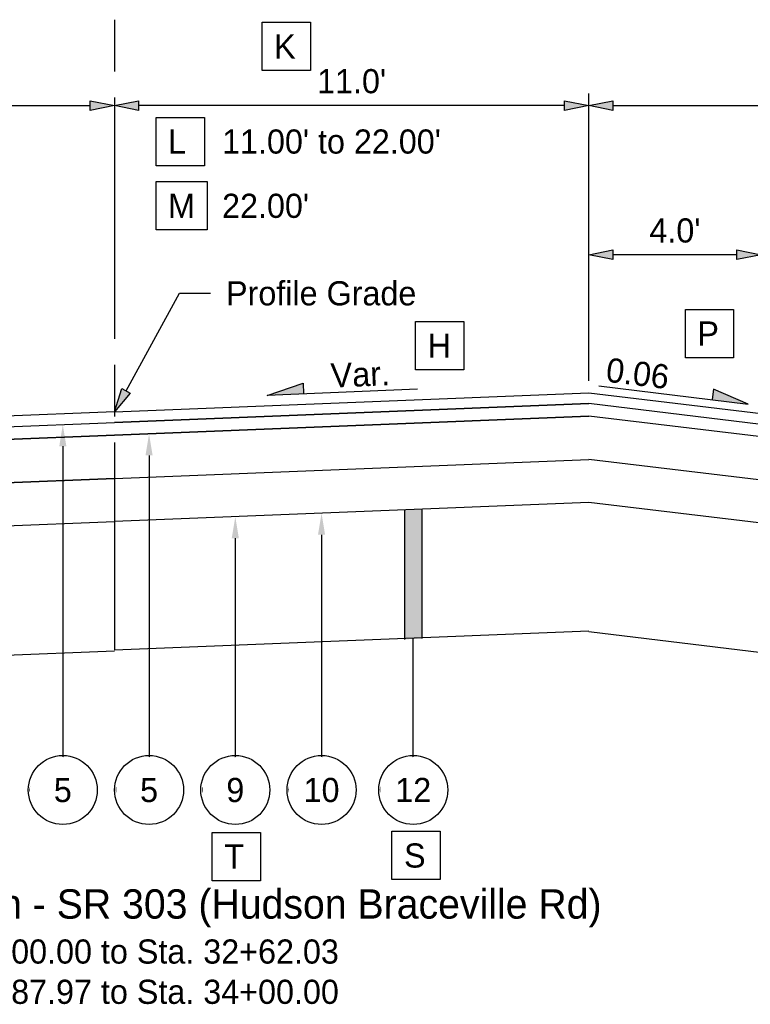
# Model space of a CAD drawing. Header units: feet. Extents: x -16 to 297, y -33 to 148.
# Tile 8 of 30: x 81 to 98, y -9 to 14. Entities that reach past the tile are written whole.
import ezdxf
from ezdxf import colors
from ezdxf.entities.mleader import LeaderData, LeaderLine
from ezdxf.enums import TextEntityAlignment as Align
from ezdxf.math import Vec2, Vec3

# ---------------------------------------------------------------- set-up
doc = ezdxf.new("R2010")
doc.units = ezdxf.units.FT
doc.header["$LTSCALE"] = 4
doc.header["$MEASUREMENT"] = 0
doc.set_wipeout_variables(frame=1)
doc.linetypes.add('CL', pattern=[2, 0.3, -0.15, 1.4, -0.15])
for name, color, linetype in [('GE_P_CL', 7, 'CL'), ('TX_P_1', 7, 'Continuous'), ('TX_P_Misc', 7, 'Continuous'), ('XS_P_Finished_Grade', 3, 'Continuous'), ('XS_P_Pavt_Layers', 251, 'Continuous'), ('XS_P_Shoulder_Layers', 252, 'Continuous')]:
    doc.layers.add(name, color=color, linetype=linetype)
doc.styles.add('Slanted-Normal', font='font31.shx', dxfattribs={"height": 0.14})
doc.styles.add('Slanted-Sub Title', font='font31.shx', dxfattribs={"height": 0.17})
doc.dimstyles.new('Dec-1  Slanted', dxfattribs={"dimtxt": 0.14, "dimasz": 0.14, "dimexe": 0.07, "dimexo": 0.07, "dimgap": 0.07, "dimtad": 1, "dimdec": 1, "dimzin": 3, "dimdsep": 46, "dimtxsty": 'Slanted-Normal', "dimblk": 'Dim1', "dimcen": 0, "dimclrd": 95, "dimclre": 95, "dimclrt": 7, "dimadec": 1, "dimazin": 3, "dimtfac": 1, "dimtdec": 1, "dimtix": 1, "dimtofl": 0, "dimtmove": 1, "dimatfit": 3, "dimldrblk": 'Dim1', "dimfxl": 1, "dimtolj": 1, "dimtzin": 0, "dimlwd": -1, "dimlwe": -1, "dimarcsym": 0})

# ---------------------------------------------------------------- blocks, each defined once
blk = doc.blocks.new('Dim1')
h = blk.add_hatch(color=4)
h.dxf.hatch_style = 1
h.paths.add_polyline_path([(0, 0), (-1, -0.2), (-1, 0.2)])
at = {"color": 4}
blk.add_lwpolyline([(0, 0), (-1, -0.2), (-1, 0.2), (0, 0)], dxfattribs=at)
blk = doc.blocks.new('*D977')
at = {"layer": 'Defpoints', "color": 0, "transparency": 16777216}
for p in [(83.366, 11.578), (83.366, 4.477), (72.366, 4.037)]:
    blk.add_point(p, dxfattribs=at)
at = {"layer": 'TX_P_1', "color": 95, "linetype": 'Continuous', "transparency": 16777216}
for p, q in [((72.366, 4.317), (72.366, 11.858)), ((72.926, 11.578), (82.806, 11.578))]:
    blk.add_line(p, q, dxfattribs=at)
at = {"layer": 'TX_P_1', "color": 95, "transparency": 16777216, "xscale": 0.56, "yscale": 0.56, "zscale": 0.56, "rotation": 180}
blk.add_blockref('Dim1', (72.366, 11.578), dxfattribs=at)
at = {"layer": 'TX_P_1', "color": 95, "transparency": 16777216, "xscale": 0.56, "yscale": 0.56, "zscale": 0.56}
blk.add_blockref('Dim1', (83.366, 11.578), dxfattribs=at)
at = {"layer": 'TX_P_1', "color": 7, "transparency": 16777216, "insert": (77.866, 12.182), "char_height": 0.56, "attachment_point": 5, "style": 'Slanted-Normal'}
blk.add_mtext("\\A1;11.0' to 29.50'", dxfattribs=at)
blk = doc.blocks.new('*D978')
at = {"layer": 'Defpoints', "color": 0, "transparency": 16777216}
for p in [(94.366, 8.118), (94.366, 4.917), (98.363, 4.437)]:
    blk.add_point(p, dxfattribs=at)
at = {"layer": 'TX_P_1', "color": 95, "linetype": 'Continuous', "transparency": 16777216}
for p, q in [((94.366, 5.197), (94.366, 8.398)), ((98.363, 4.717), (98.363, 8.398)), ((97.803, 8.118), (94.926, 8.118))]:
    blk.add_line(p, q, dxfattribs=at)
at = {"layer": 'TX_P_1', "color": 95, "transparency": 16777216, "xscale": 0.56, "yscale": 0.56, "zscale": 0.56, "rotation": 180}
blk.add_blockref('Dim1', (94.366, 8.118), dxfattribs=at)
at = {"layer": 'TX_P_1', "color": 95, "transparency": 16777216, "xscale": 0.56, "yscale": 0.56, "zscale": 0.56}
blk.add_blockref('Dim1', (98.363, 8.118), dxfattribs=at)
at = {"layer": 'TX_P_1', "color": 7, "transparency": 16777216, "insert": (96.364, 8.678), "char_height": 0.56, "attachment_point": 5, "style": 'Slanted-Normal'}
blk.add_mtext("\\A1;4.0'", dxfattribs=at)
blk = doc.blocks.new('SLOPE')
at = {"layer": 'TX_P_Misc'}
h = blk.add_hatch(color=4, dxfattribs=at)
h.dxf.hatch_style = 1
h.paths.add_polyline_path([(0.8715, 0), (0.6608, 0.0615), (0.6608, 0)])
at = {"layer": 'TX_P_Misc', "color": 4}
for p, q in [((0.8715, 0), (0.6608, 0.0615)), ((0.6608, 0.0615), (0.6608, 0))]:
    blk.add_line(p, q, dxfattribs=at)
at = {"layer": 'TX_P_Misc', "color": 95}
blk.add_line((0, 0), (0.8715, 0), dxfattribs=at)
at = {"layer": 'TX_P_Misc', "style": 'Slanted-Normal'}
blk.add_attdef('SLOPE', (0.0353, 0.0289), '', height=0.14, dxfattribs=at)
blk = doc.blocks.new('*D979')
at = {"layer": 'Defpoints', "color": 0, "transparency": 16777216}
for p in [(83.366, 11.578), (94.366, 4.917), (83.366, 4.477)]:
    blk.add_point(p, dxfattribs=at)
at = {"layer": 'TX_P_1', "color": 95, "linetype": 'Continuous', "transparency": 16777216}
for p, q in [((94.366, 5.197), (94.366, 11.858)), ((93.806, 11.578), (83.926, 11.578))]:
    blk.add_line(p, q, dxfattribs=at)
at = {"layer": 'TX_P_1', "color": 95, "transparency": 16777216, "xscale": 0.56, "yscale": 0.56, "zscale": 0.56, "rotation": 180}
blk.add_blockref('Dim1', (83.366, 11.578), dxfattribs=at)
at = {"layer": 'TX_P_1', "color": 95, "transparency": 16777216, "xscale": 0.56, "yscale": 0.56, "zscale": 0.56}
blk.add_blockref('Dim1', (94.366, 11.578), dxfattribs=at)
at = {"layer": 'TX_P_1', "color": 7, "transparency": 16777216, "insert": (88.866, 12.138), "char_height": 0.56, "attachment_point": 5, "style": 'Slanted-Normal'}
blk.add_mtext("\\A1;11.0'", dxfattribs=at)
blk = doc.blocks.new('_DotSmall')
at = {"color": 0, "linetype": 'ByBlock', "const_width": 0.5}
blk.add_lwpolyline([(-0.0625, 0, 1), (0.0625, 0, 1)], format="xyb", close=True, dxfattribs=at)
blk = doc.blocks.new('*D991')
at = {"layer": 'Defpoints', "color": 0, "transparency": 16777216}
for p in [(105.366, 11.578), (94.366, 4.917), (105.366, 3.317)]:
    blk.add_point(p, dxfattribs=at)
at = {"layer": 'TX_P_1', "color": 95, "linetype": 'Continuous', "transparency": 16777216}
for p, q in [((94.366, 5.197), (94.366, 11.858)), ((105.366, 3.597), (105.366, 11.858)), ((94.926, 11.578), (104.806, 11.578))]:
    blk.add_line(p, q, dxfattribs=at)
at = {"layer": 'TX_P_1', "color": 95, "transparency": 16777216, "xscale": 0.56, "yscale": 0.56, "zscale": 0.56, "rotation": 180}
blk.add_blockref('Dim1', (94.366, 11.578), dxfattribs=at)
at = {"layer": 'TX_P_1', "color": 95, "transparency": 16777216, "xscale": 0.56, "yscale": 0.56, "zscale": 0.56}
blk.add_blockref('Dim1', (105.366, 11.578), dxfattribs=at)
at = {"layer": 'TX_P_1', "color": 7, "transparency": 16777216, "insert": (99.866, 12.138), "char_height": 0.56, "attachment_point": 5, "style": 'Slanted-Normal'}
blk.add_mtext("\\A1;11.0'", dxfattribs=at)
blk = doc.blocks.new('*U1005')
at = {"layer": 'TX_P_Misc', "color": 95}
blk.add_line((0, 0), (0, 0.1525), dxfattribs=at)
at = {"layer": 'TX_P_Misc'}
blk.add_circle((0, 0), 0.2, dxfattribs=at)
at = {"layer": 'TX_P_Misc', "color": 95}
ml = blk.add_multileader_mtext('Standard', dxfattribs=at)
ml.set_content('', color=95, style='Slanted-Normal')
ml.set_leader_properties()
ml.build(insert=Vec2(0, 0))
ml.multileader.update_dxf_attribs({"has_dogleg": 0, "text_left_attachment_type": 2, "text_right_attachment_type": 2, "dogleg_length": 0.18, "arrow_head_size": 0.125})
ctx = ml.context
ctx.base_point, ctx.char_height, ctx.arrow_head_size, ctx.landing_gap_size, ctx.plane_origin = Vec3(-0.0001, 0), 0.14, 0.125, 0.0001, Vec3(0.5884, 0.4959)
ctx.left_attachment, ctx.right_attachment, ctx.text_align_type = 2, 2, 1
notes = []
notes.append((ctx, [(1, (1, 1, 0), (-0.1801, 0), (1, 0), 0.18, [(0, [(0, 2.1167)], 0, [])])]))
ctx.mtext.insert, ctx.mtext.alignment, ctx.mtext.flow_direction = Vec3(0, 0.07), 2, 5
ml = blk.add_multileader_mtext('Standard', dxfattribs=at)
ml.set_content('', color=95, style='Slanted-Normal')
ml.set_leader_properties()
ml.set_arrow_properties(name='DOTSMALL')
ml.build(insert=Vec2(0, 0))
ml.multileader.update_dxf_attribs({"has_dogleg": 0, "text_left_attachment_type": 2, "text_right_attachment_type": 2, "dogleg_length": 0.18, "arrow_head_size": 0.125})
ctx = ml.context
ctx.base_point, ctx.char_height, ctx.arrow_head_size, ctx.landing_gap_size, ctx.plane_origin = Vec3(0, 0), 0.14, 0.125, 0.0001, Vec3(0.9927, 0.4959)
ctx.left_attachment, ctx.right_attachment, ctx.text_align_type = 2, 2, 1
notes.append((ctx, [(1, (1, 1, 0), (-0.18, 0), (1, 0), 0.18, [(0, [(-0.1547, 0.0015)], 0, [])])]))
ctx.mtext.insert, ctx.mtext.alignment, ctx.mtext.flow_direction = Vec3(0.0001, 0.07), 2, 5
for ctx, leaders in notes:
    for number, flags, end, landing, length, lines in leaders:
        leader = LeaderData()
        leader.index, (leader.has_last_leader_line, leader.has_dogleg_vector, leader.attachment_direction) = number, flags
        leader.last_leader_point, leader.dogleg_vector, leader.dogleg_length = Vec3(end), Vec3(landing), length
        for number, points, colour, breaks in lines:
            line = LeaderLine()
            line.index, line.vertices, line.color, line.breaks = number, Vec3.list(points), colors.encode_raw_color(colour), breaks
            leader.lines.append(line)
        ctx.leaders.append(leader)
blk.add_wipeout([(0.187, 0.0355), (0.1811, 0.0586), (0.1723, 0.0809), (0.1609, 0.1018), (0.1468, 0.1212), (0.1305, 0.1386), (0.1121, 0.1539), (0.0919, 0.1667), (0.0703, 0.1769), (0.0476, 0.1843), (0.0241, 0.1888), (0.0002, 0.1904), (-0.0236, 0.1889), (-0.0471, 0.1844), (-0.0699, 0.1771), (-0.0915, 0.1669), (-0.1117, 0.1541), (-0.1302, 0.1389), (-0.1465, 0.1215), (-0.1606, 0.1022), (-0.1722, 0.0813), (-0.181, 0.059), (-0.187, 0.0359), (-0.19, 0.0122), (-0.19, -0.0117), (-0.187, -0.0355), (-0.1811, -0.0586), (-0.1723, -0.0809), (-0.1609, -0.1018), (-0.1468, -0.1212), (-0.1305, -0.1386), (-0.1121, -0.1539), (-0.0919, -0.1667), (-0.0703, -0.1769), (-0.0476, -0.1843), (-0.0241, -0.1888), (-0.0002, -0.1904), (0.0236, -0.1889), (0.0471, -0.1844), (0.0699, -0.1771), (0.0915, -0.1669), (0.1117, -0.1541), (0.1302, -0.1389), (0.1465, -0.1215), (0.1606, -0.1022), (0.1722, -0.0813), (0.181, -0.059), (0.187, -0.0359), (0.19, -0.0122), (0.19, 0.0117)])
at = {"layer": 'TX_P_Misc', "style": 'Slanted-Normal'}
blk.add_attdef('ITEM', text='', height=0.14, dxfattribs=at).set_placement((0, 0), align=Align.MIDDLE_CENTER)
blk = doc.blocks.new('*U980')
at = {"layer": 'TX_P_Misc', "color": 95}
blk.add_line((0, 0), (0, 0.1502), dxfattribs=at)
at = {"layer": 'TX_P_Misc'}
blk.add_circle((0, 0), 0.2, dxfattribs=at)
at = {"layer": 'TX_P_Misc', "color": 95}
ml = blk.add_multileader_mtext('Standard', dxfattribs=at)
ml.set_content('', color=95, style='Slanted-Normal')
ml.set_leader_properties()
ml.build(insert=Vec2(0, 0))
ml.multileader.update_dxf_attribs({"has_dogleg": 0, "text_left_attachment_type": 2, "text_right_attachment_type": 2, "dogleg_length": 0.18, "arrow_head_size": 0.125})
ctx = ml.context
ctx.base_point, ctx.char_height, ctx.arrow_head_size, ctx.landing_gap_size, ctx.plane_origin = Vec3(-0.0001, 0), 0.14, 0.125, 0.0001, Vec3(0.5884, 0.4959)
ctx.left_attachment, ctx.right_attachment, ctx.text_align_type = 2, 2, 1
notes = []
notes.append((ctx, [(1, (1, 1, 0), (-0.1801, 0), (1, 0), 0.18, [(0, [(0, 2.0638)], 0, [])])]))
ctx.mtext.insert, ctx.mtext.alignment, ctx.mtext.flow_direction = Vec3(0, 0.07), 2, 5
ml = blk.add_multileader_mtext('Standard', dxfattribs=at)
ml.set_content('', color=95, style='Slanted-Normal')
ml.set_leader_properties()
ml.set_arrow_properties(name='DOTSMALL')
ml.build(insert=Vec2(0, 0))
ml.multileader.update_dxf_attribs({"has_dogleg": 0, "text_left_attachment_type": 2, "text_right_attachment_type": 2, "dogleg_length": 0.18, "arrow_head_size": 0.125})
ctx = ml.context
ctx.base_point, ctx.char_height, ctx.arrow_head_size, ctx.landing_gap_size, ctx.plane_origin = Vec3(0, 0), 0.14, 0.125, 0.0001, Vec3(0.9927, 0.4959)
ctx.left_attachment, ctx.right_attachment, ctx.text_align_type = 2, 2, 1
notes.append((ctx, [(1, (1, 1, 0), (-0.18, 0), (1, 0), 0.18, [(0, [(-0.1547, 0.0015)], 0, [])])]))
ctx.mtext.insert, ctx.mtext.alignment, ctx.mtext.flow_direction = Vec3(0.0001, 0.07), 2, 5
for ctx, leaders in notes:
    for number, flags, end, landing, length, lines in leaders:
        leader = LeaderData()
        leader.index, (leader.has_last_leader_line, leader.has_dogleg_vector, leader.attachment_direction) = number, flags
        leader.last_leader_point, leader.dogleg_vector, leader.dogleg_length = Vec3(end), Vec3(landing), length
        for number, points, colour, breaks in lines:
            line = LeaderLine()
            line.index, line.vertices, line.color, line.breaks = number, Vec3.list(points), colors.encode_raw_color(colour), breaks
            leader.lines.append(line)
        ctx.leaders.append(leader)
blk.add_wipeout([(0.187, 0.0355), (0.1811, 0.0586), (0.1723, 0.0809), (0.1609, 0.1018), (0.1468, 0.1212), (0.1305, 0.1386), (0.1121, 0.1539), (0.0919, 0.1667), (0.0703, 0.1769), (0.0476, 0.1843), (0.0241, 0.1888), (0.0002, 0.1904), (-0.0236, 0.1889), (-0.0471, 0.1844), (-0.0699, 0.1771), (-0.0915, 0.1669), (-0.1117, 0.1541), (-0.1302, 0.1389), (-0.1465, 0.1215), (-0.1606, 0.1022), (-0.1722, 0.0813), (-0.181, 0.059), (-0.187, 0.0359), (-0.19, 0.0122), (-0.19, -0.0117), (-0.187, -0.0355), (-0.1811, -0.0586), (-0.1723, -0.0809), (-0.1609, -0.1018), (-0.1468, -0.1212), (-0.1305, -0.1386), (-0.1121, -0.1539), (-0.0919, -0.1667), (-0.0703, -0.1769), (-0.0476, -0.1843), (-0.0241, -0.1888), (-0.0002, -0.1904), (0.0236, -0.1889), (0.0471, -0.1844), (0.0699, -0.1771), (0.0915, -0.1669), (0.1117, -0.1541), (0.1302, -0.1389), (0.1465, -0.1215), (0.1606, -0.1022), (0.1722, -0.0813), (0.181, -0.059), (0.187, -0.0359), (0.19, -0.0122), (0.19, 0.0117)])
at = {"layer": 'TX_P_Misc', "style": 'Slanted-Normal'}
blk.add_attdef('ITEM', text='', height=0.14, dxfattribs=at).set_placement((0, 0), align=Align.MIDDLE_CENTER)
blk = doc.blocks.new('*U981')
at = {"layer": 'TX_P_Misc', "color": 95}
blk.add_line((0, 0), (0, 0.1595), dxfattribs=at)
at = {"layer": 'TX_P_Misc'}
blk.add_circle((0, 0), 0.2, dxfattribs=at)
at = {"layer": 'TX_P_Misc', "color": 95}
ml = blk.add_multileader_mtext('Standard', dxfattribs=at)
ml.set_content('', color=95, style='Slanted-Normal')
ml.set_leader_properties()
ml.build(insert=Vec2(0, 0))
ml.multileader.update_dxf_attribs({"has_dogleg": 0, "text_left_attachment_type": 2, "text_right_attachment_type": 2, "dogleg_length": 0.18, "arrow_head_size": 0.125})
ctx = ml.context
ctx.base_point, ctx.char_height, ctx.arrow_head_size, ctx.landing_gap_size, ctx.plane_origin = Vec3(-0.0001, 0), 0.14, 0.125, 0.0001, Vec3(0.5884, 0.4959)
ctx.left_attachment, ctx.right_attachment, ctx.text_align_type = 2, 2, 1
notes = []
notes.append((ctx, [(1, (1, 1, 0), (-0.1801, 0), (1, 0), 0.18, [(0, [(0, 1.5838)], 0, [])])]))
ctx.mtext.insert, ctx.mtext.alignment, ctx.mtext.flow_direction = Vec3(0, 0.07), 2, 5
ml = blk.add_multileader_mtext('Standard', dxfattribs=at)
ml.set_content('', color=95, style='Slanted-Normal')
ml.set_leader_properties()
ml.set_arrow_properties(name='DOTSMALL')
ml.build(insert=Vec2(0, 0))
ml.multileader.update_dxf_attribs({"has_dogleg": 0, "text_left_attachment_type": 2, "text_right_attachment_type": 2, "dogleg_length": 0.18, "arrow_head_size": 0.125})
ctx = ml.context
ctx.base_point, ctx.char_height, ctx.arrow_head_size, ctx.landing_gap_size, ctx.plane_origin = Vec3(0, 0), 0.14, 0.125, 0.0001, Vec3(0.9927, 0.4959)
ctx.left_attachment, ctx.right_attachment, ctx.text_align_type = 2, 2, 1
notes.append((ctx, [(1, (1, 1, 0), (-0.18, 0), (1, 0), 0.18, [(0, [(-0.1547, 0.0015)], 0, [])])]))
ctx.mtext.insert, ctx.mtext.alignment, ctx.mtext.flow_direction = Vec3(0.0001, 0.07), 2, 5
for ctx, leaders in notes:
    for number, flags, end, landing, length, lines in leaders:
        leader = LeaderData()
        leader.index, (leader.has_last_leader_line, leader.has_dogleg_vector, leader.attachment_direction) = number, flags
        leader.last_leader_point, leader.dogleg_vector, leader.dogleg_length = Vec3(end), Vec3(landing), length
        for number, points, colour, breaks in lines:
            line = LeaderLine()
            line.index, line.vertices, line.color, line.breaks = number, Vec3.list(points), colors.encode_raw_color(colour), breaks
            leader.lines.append(line)
        ctx.leaders.append(leader)
blk.add_wipeout([(0.187, 0.0355), (0.1811, 0.0586), (0.1723, 0.0809), (0.1609, 0.1018), (0.1468, 0.1212), (0.1305, 0.1386), (0.1121, 0.1539), (0.0919, 0.1667), (0.0703, 0.1769), (0.0476, 0.1843), (0.0241, 0.1888), (0.0002, 0.1904), (-0.0236, 0.1889), (-0.0471, 0.1844), (-0.0699, 0.1771), (-0.0915, 0.1669), (-0.1117, 0.1541), (-0.1302, 0.1389), (-0.1465, 0.1215), (-0.1606, 0.1022), (-0.1722, 0.0813), (-0.181, 0.059), (-0.187, 0.0359), (-0.19, 0.0122), (-0.19, -0.0117), (-0.187, -0.0355), (-0.1811, -0.0586), (-0.1723, -0.0809), (-0.1609, -0.1018), (-0.1468, -0.1212), (-0.1305, -0.1386), (-0.1121, -0.1539), (-0.0919, -0.1667), (-0.0703, -0.1769), (-0.0476, -0.1843), (-0.0241, -0.1888), (-0.0002, -0.1904), (0.0236, -0.1889), (0.0471, -0.1844), (0.0699, -0.1771), (0.0915, -0.1669), (0.1117, -0.1541), (0.1302, -0.1389), (0.1465, -0.1215), (0.1606, -0.1022), (0.1722, -0.0813), (0.181, -0.059), (0.187, -0.0359), (0.19, -0.0122), (0.19, 0.0117)])
at = {"layer": 'TX_P_Misc', "style": 'Slanted-Normal'}
blk.add_attdef('ITEM', text='', height=0.14, dxfattribs=at).set_placement((0, 0), align=Align.MIDDLE_CENTER)
blk = doc.blocks.new('*U982')
at = {"layer": 'TX_P_Misc', "color": 95}
blk.add_line((0, 0), (0, 0.1637), dxfattribs=at)
at = {"layer": 'TX_P_Misc'}
blk.add_circle((0, 0), 0.2, dxfattribs=at)
at = {"layer": 'TX_P_Misc', "color": 95}
ml = blk.add_multileader_mtext('Standard', dxfattribs=at)
ml.set_content('', color=95, style='Slanted-Normal')
ml.set_leader_properties()
ml.build(insert=Vec2(0, 0))
ml.multileader.update_dxf_attribs({"has_dogleg": 0, "text_left_attachment_type": 2, "text_right_attachment_type": 2, "dogleg_length": 0.18, "arrow_head_size": 0.125})
ctx = ml.context
ctx.base_point, ctx.char_height, ctx.arrow_head_size, ctx.landing_gap_size, ctx.plane_origin = Vec3(-0.0001, 0), 0.14, 0.125, 0.0001, Vec3(0.5884, 0.4959)
ctx.left_attachment, ctx.right_attachment, ctx.text_align_type = 2, 2, 1
notes = []
notes.append((ctx, [(1, (1, 1, 0), (-0.1801, 0), (1, 0), 0.18, [(0, [(0, 1.6038)], 0, [])])]))
ctx.mtext.insert, ctx.mtext.alignment, ctx.mtext.flow_direction = Vec3(0, 0.07), 2, 5
ml = blk.add_multileader_mtext('Standard', dxfattribs=at)
ml.set_content('', color=95, style='Slanted-Normal')
ml.set_leader_properties()
ml.set_arrow_properties(name='DOTSMALL')
ml.build(insert=Vec2(0, 0))
ml.multileader.update_dxf_attribs({"has_dogleg": 0, "text_left_attachment_type": 2, "text_right_attachment_type": 2, "dogleg_length": 0.18, "arrow_head_size": 0.125})
ctx = ml.context
ctx.base_point, ctx.char_height, ctx.arrow_head_size, ctx.landing_gap_size, ctx.plane_origin = Vec3(0, 0), 0.14, 0.125, 0.0001, Vec3(0.9927, 0.4959)
ctx.left_attachment, ctx.right_attachment, ctx.text_align_type = 2, 2, 1
notes.append((ctx, [(1, (1, 1, 0), (-0.18, 0), (1, 0), 0.18, [(0, [(-0.1547, 0.0015)], 0, [])])]))
ctx.mtext.insert, ctx.mtext.alignment, ctx.mtext.flow_direction = Vec3(0.0001, 0.07), 2, 5
for ctx, leaders in notes:
    for number, flags, end, landing, length, lines in leaders:
        leader = LeaderData()
        leader.index, (leader.has_last_leader_line, leader.has_dogleg_vector, leader.attachment_direction) = number, flags
        leader.last_leader_point, leader.dogleg_vector, leader.dogleg_length = Vec3(end), Vec3(landing), length
        for number, points, colour, breaks in lines:
            line = LeaderLine()
            line.index, line.vertices, line.color, line.breaks = number, Vec3.list(points), colors.encode_raw_color(colour), breaks
            leader.lines.append(line)
        ctx.leaders.append(leader)
blk.add_wipeout([(0.187, 0.0355), (0.1811, 0.0586), (0.1723, 0.0809), (0.1609, 0.1018), (0.1468, 0.1212), (0.1305, 0.1386), (0.1121, 0.1539), (0.0919, 0.1667), (0.0703, 0.1769), (0.0476, 0.1843), (0.0241, 0.1888), (0.0002, 0.1904), (-0.0236, 0.1889), (-0.0471, 0.1844), (-0.0699, 0.1771), (-0.0915, 0.1669), (-0.1117, 0.1541), (-0.1302, 0.1389), (-0.1465, 0.1215), (-0.1606, 0.1022), (-0.1722, 0.0813), (-0.181, 0.059), (-0.187, 0.0359), (-0.19, 0.0122), (-0.19, -0.0117), (-0.187, -0.0355), (-0.1811, -0.0586), (-0.1723, -0.0809), (-0.1609, -0.1018), (-0.1468, -0.1212), (-0.1305, -0.1386), (-0.1121, -0.1539), (-0.0919, -0.1667), (-0.0703, -0.1769), (-0.0476, -0.1843), (-0.0241, -0.1888), (-0.0002, -0.1904), (0.0236, -0.1889), (0.0471, -0.1844), (0.0699, -0.1771), (0.0915, -0.1669), (0.1117, -0.1541), (0.1302, -0.1389), (0.1465, -0.1215), (0.1606, -0.1022), (0.1722, -0.0813), (0.181, -0.059), (0.187, -0.0359), (0.19, -0.0122), (0.19, 0.0117)])
at = {"layer": 'TX_P_Misc', "style": 'Slanted-Normal'}
blk.add_attdef('ITEM', text='', height=0.14, dxfattribs=at).set_placement((0, 0), align=Align.MIDDLE_CENTER)
blk = doc.blocks.new('*U1006')
at = {"layer": 'TX_P_Misc', "color": 95}
blk.add_line((0, 0), (0, 0.8751), dxfattribs=at)
at = {"layer": 'TX_P_Misc'}
blk.add_circle((0, 0), 0.2, dxfattribs=at)
at = {"layer": 'TX_P_Misc', "color": 95}
ml = blk.add_multileader_mtext('Standard', dxfattribs=at)
ml.set_content('', color=95, style='Slanted-Normal')
ml.set_leader_properties()
ml.set_arrow_properties(name='DOTSMALL')
ml.build(insert=Vec2(0, 0))
ml.multileader.update_dxf_attribs({"has_dogleg": 0, "text_left_attachment_type": 2, "text_right_attachment_type": 2, "dogleg_length": 0.18, "arrow_head_size": 0.125})
ctx = ml.context
ctx.base_point, ctx.char_height, ctx.arrow_head_size, ctx.landing_gap_size, ctx.plane_origin = Vec3(0, 0), 0.14, 0.125, 0.0001, Vec3(0.9927, 0.4959)
ctx.left_attachment, ctx.right_attachment, ctx.text_align_type = 2, 2, 1
notes = []
notes.append((ctx, [(1, (1, 1, 0), (-0.18, 0), (1, 0), 0.18, [(0, [(-0.1547, 0.0015)], 0, [])])]))
ctx.mtext.insert, ctx.mtext.alignment, ctx.mtext.flow_direction = Vec3(0.0001, 0.07), 2, 5
ml = blk.add_multileader_mtext('Standard', dxfattribs=at)
ml.set_content('', color=95, style='Slanted-Normal')
ml.set_leader_properties()
ml.build(insert=Vec2(0, 0))
ml.multileader.update_dxf_attribs({"has_dogleg": 0, "text_left_attachment_type": 2, "text_right_attachment_type": 2, "dogleg_length": 0.18, "arrow_head_size": 0.125})
ctx = ml.context
ctx.base_point, ctx.char_height, ctx.arrow_head_size, ctx.landing_gap_size, ctx.plane_origin = Vec3(-0.0001, 0), 0.14, 0.125, 0.0001, Vec3(0.5884, 0.4959)
ctx.left_attachment, ctx.right_attachment, ctx.text_align_type = 2, 2, 1
notes.append((ctx, [(0, (1, 1, 0), (0.1801, 0), (-1, 0), 0.18, [(0, [(0.1698, -0.0003)], 0, [])])]))
ctx.mtext.insert, ctx.mtext.alignment, ctx.mtext.flow_direction = Vec3(0, 0.07), 2, 5
for ctx, leaders in notes:
    for number, flags, end, landing, length, lines in leaders:
        leader = LeaderData()
        leader.index, (leader.has_last_leader_line, leader.has_dogleg_vector, leader.attachment_direction) = number, flags
        leader.last_leader_point, leader.dogleg_vector, leader.dogleg_length = Vec3(end), Vec3(landing), length
        for number, points, colour, breaks in lines:
            line = LeaderLine()
            line.index, line.vertices, line.color, line.breaks = number, Vec3.list(points), colors.encode_raw_color(colour), breaks
            leader.lines.append(line)
        ctx.leaders.append(leader)
blk.add_wipeout([(0.187, 0.0355), (0.1811, 0.0586), (0.1723, 0.0809), (0.1609, 0.1018), (0.1468, 0.1212), (0.1305, 0.1386), (0.1121, 0.1539), (0.0919, 0.1667), (0.0703, 0.1769), (0.0476, 0.1843), (0.0241, 0.1888), (0.0002, 0.1904), (-0.0236, 0.1889), (-0.0471, 0.1844), (-0.0699, 0.1771), (-0.0915, 0.1669), (-0.1117, 0.1541), (-0.1302, 0.1389), (-0.1465, 0.1215), (-0.1606, 0.1022), (-0.1722, 0.0813), (-0.181, 0.059), (-0.187, 0.0359), (-0.19, 0.0122), (-0.19, -0.0117), (-0.187, -0.0355), (-0.1811, -0.0586), (-0.1723, -0.0809), (-0.1609, -0.1018), (-0.1468, -0.1212), (-0.1305, -0.1386), (-0.1121, -0.1539), (-0.0919, -0.1667), (-0.0703, -0.1769), (-0.0476, -0.1843), (-0.0241, -0.1888), (-0.0002, -0.1904), (0.0236, -0.1889), (0.0471, -0.1844), (0.0699, -0.1771), (0.0915, -0.1669), (0.1117, -0.1541), (0.1302, -0.1389), (0.1465, -0.1215), (0.1606, -0.1022), (0.1722, -0.0813), (0.181, -0.059), (0.187, -0.0359), (0.19, -0.0122), (0.19, 0.0117)])
at = {"layer": 'TX_P_Misc', "style": 'Slanted-Normal'}
blk.add_attdef('ITEM', text='', height=0.14, dxfattribs=at).set_placement((0, 0), align=Align.MIDDLE_CENTER)

msp = doc.modelspace()

# ---------------------------------------------------------------- hatches: boundary and pattern name
at = {"layer": 'TX_P_1'}
h = msp.add_hatch(color=256, dxfattribs=at)
h.dxf.hatch_style = 1
h.paths.add_polyline_path([(90.495, 2.22), (90.095, 2.204), (90.095, -0.796), (90.495, -0.78)])

# ---------------------------------------------------------------- linework, layer by layer
at = {"layer": 'GE_P_CL'}
msp.add_line((83.366, 13.567), (83.366, -1.046), dxfattribs=at)
at = {"layer": 'XS_P_Finished_Grade'}
for p, q in [((83.366, 4.477), (94.366, 4.917)), ((94.366, 4.917), (96.366, 4.677)), ((96.366, 4.677), (98.363, 4.437))]:
    msp.add_line(p, q, dxfattribs=at)
at = {"layer": 'XS_P_Pavt_Layers'}
for p, q in [((83.366, 4.477), (94.366, 4.917)), ((94.366, 4.667), (83.366, 4.227)), ((83.366, 4.227), (94.366, 4.667)), ((83.366, 4.477), (72.366, 4.037)), ((94.366, 4.375), (83.366, 3.935)), ((83.366, 3.935), (94.366, 4.375)), ((72.366, 3.787), (83.366, 4.227)), ((83.366, 2.935), (94.366, 3.375)), ((94.366, 2.375), (83.366, 1.935))]:
    msp.add_line(p, q, dxfattribs=at)
at = {"layer": 'XS_P_Shoulder_Layers'}
for p, q in [((94.366, 4.917), (96.366, 4.677)), ((98.363, 4.187), (94.366, 4.667)), ((96.366, 4.677), (98.363, 4.437)), ((98.696, 3.856), (94.366, 4.375)), ((99.196, 2.796), (94.366, 3.375)), ((100.696, 1.616), (94.366, 2.375)), ((100.696, -1.384), (94.366, -0.625))]:
    msp.add_line(p, q, dxfattribs=at)

# ---------------------------------------------------------------- block references
at = {"layer": 'TX_P_1'}
ref = msp.add_blockref('SLOPE', (94.602, 5.081), dxfattribs=dict(at, xscale=3.999999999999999, yscale=3.999999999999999, zscale=3.999999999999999, rotation=353.020995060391))
ref.add_attrib('SLOPE', '0.06', (94.743, 5.18), dxfattribs={"layer": 'TX_P_Misc', "height": 0.56, "rotation": 353.021, "style": 'Slanted-Normal'})
ref = msp.add_blockref('SLOPE', (90.391, 5.006), dxfattribs=dict(at, xscale=-4, yscale=4, zscale=4, rotation=2.408142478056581))
ref.add_attrib('SLOPE', 'Var.', (88.393, 5.038), dxfattribs={"layer": 'TX_P_Misc', "height": 0.56, "rotation": 2.4081, "style": 'Slanted-Normal'})

# ---------------------------------------------------------------- texts
at = {"layer": 'TX_P_1', "char_height": 0.56, "attachment_point": 1, "style": 'Slanted-Normal', "bg_fill": 16, "box_fill_scale": 1.5, "bg_fill_color": 256, "bg_fill_transparency": 0}
for s, insert in [('K', (87.069, 13.226)), ('L', (84.612, 11.023)), ('M', (84.612, 9.533)), ('P', (96.885, 6.573)), ('H', (90.628, 6.291)), ('T', (85.912, -5.55)), ('S', (90.082, -5.526))]:
    msp.add_mtext(s, dxfattribs=dict(at, insert=insert))
at = {"layer": 'TX_P_1'}
for s, insert, char_height, attachment_point, style in [("11.00' to 22.00'", (85.862, 11.023), 0.56, 1, 'Slanted-Normal'), ("22.00'", (85.862, 9.533), 0.56, 1, 'Slanted-Normal'), ('Superelevated Section - SR 303 (Hudson Braceville Rd)', (83.366, -6.59), 0.68, 2, 'Slanted-Sub Title'), ('Sta. 22+00.00 to Sta. 32+62.03\\PSta. 32+87.97 to Sta. 34+00.00', (83.366, -7.752), 0.56, 2, 'Slanted-Normal')]:
    msp.add_mtext(s, dxfattribs=dict(at, insert=insert, char_height=char_height, attachment_point=attachment_point, style=style))

# ---------------------------------------------------------------- dimensions: what is measured, and where the dimension line sits
dim = msp.add_linear_dim(base=(83.366, 11.578), p1=(72.366, 4.037), p2=(83.366, 4.477), text="<> to 29.50'", dimstyle='Dec-1  Slanted', override={"dimpost": "'", "dimse2": 1, "dimsd2": 0}, dxfattribs=at)
dim.commit()
dim.dimension.update_dxf_attribs({"geometry": '*D977', "text_midpoint": (77.866, 12.182)})
for base, p1, p2, override, picture, middle in [((83.366, 11.578), (94.366, 4.917), (83.366, 4.477), {"dimpost": "'", "dimse2": 1}, '*D979', (88.866, 12.138)), ((105.366, 11.578), (94.366, 4.917), (105.366, 3.317), {"dimpost": "'"}, '*D991', (99.866, 12.138)), ((94.366, 8.118), (98.363, 4.437), (94.366, 4.917), {"dimpost": "'"}, '*D978', (96.364, 8.678))]:
    dim = msp.add_linear_dim(base=base, p1=p1, p2=p2, angle=180, dimstyle='Dec-1  Slanted', override=override, dxfattribs=at)
    dim.commit()
    dim.dimension.update_dxf_attribs({"geometry": picture, "text_midpoint": middle})

# ---------------------------------------------------------------- leaders
ml = msp.add_multileader_mtext('Standard', dxfattribs=at)
ml.set_content('Profile Grade', color=256, style='Slanted-Normal')
ml.set_leader_properties()
ml.set_arrow_properties(name='Dim1')
ml.build(insert=Vec2(0, 0))
ml.multileader.update_dxf_attribs({"text_right_attachment_type": 3, "dogleg_length": 0.18, "arrow_head_size": 0.56, "scale": 4})
ctx = ml.context
ctx.base_point, ctx.scale, ctx.char_height, ctx.arrow_head_size, ctx.landing_gap_size, ctx.plane_origin = Vec3(85.595, 7.225), 4, 0.56, 0.56, 0.36, Vec3(83.366, 4.477)
ctx.right_attachment = 3
notes = []
notes.append((ctx, [(0, (1, 1, 0), (84.875, 7.225), (1, 0), 0.72, [(0, [(83.366, 4.477)], 0, [])])]))
ctx.mtext.insert, ctx.mtext.flow_direction = Vec3(85.955, 7.505), 5
for ctx, leaders in notes:
    for number, flags, end, landing, length, lines in leaders:
        leader = LeaderData()
        leader.index, (leader.has_last_leader_line, leader.has_dogleg_vector, leader.attachment_direction) = number, flags
        leader.last_leader_point, leader.dogleg_vector, leader.dogleg_length = Vec3(end), Vec3(landing), length
        for number, points, colour, breaks in lines:
            line = LeaderLine()
            line.index, line.vertices, line.color, line.breaks = number, Vec3.list(points), colors.encode_raw_color(colour), breaks
            leader.lines.append(line)
        ctx.leaders.append(leader)

# ---------------------------------------------------------------- next in the draw order: block references
at = {"layer": 'TX_P_1', "xscale": 4, "yscale": 4, "zscale": 4}
for name, p, values in [('*U1005', (82.169, -4.288), {'ITEM': '5'}), ('*U980', (84.169, -4.288), {'ITEM': '5'}), ('*U982', (88.169, -4.288), {'ITEM': '10'}), ('*U981', (86.169, -4.288), {'ITEM': '9'}), ('*U1006', (90.295, -4.288), {'ITEM': '12'})]:
    msp.add_blockref(name, p, dxfattribs=at).add_auto_attribs(values)

# ---------------------------------------------------------------- next in the draw order: linework, layer by layer
at = {"layer": 'TX_P_1'}
for p, q in [((90.095, 2.204), (90.095, -0.796)), ((90.495, 2.22), (90.495, -0.78))]:
    msp.add_line(p, q, dxfattribs=at)
at = {"layer": 'XS_P_Pavt_Layers'}
for p, q in [((72.366, 3.787), (83.366, 4.227)), ((72.366, 3.495), (83.366, 3.935)), ((83.366, 3.935), (72.366, 3.495)), ((72.366, 2.495), (83.366, 2.935)), ((83.366, 2.935), (72.366, 2.495)), ((72.366, 1.495), (83.366, 1.935)), ((94.366, -0.606), (83.366, -1.046)), ((72.366, -1.505), (83.366, -1.065))]:
    msp.add_line(p, q, dxfattribs=at)

doc.saveas('drawing.dxf')
